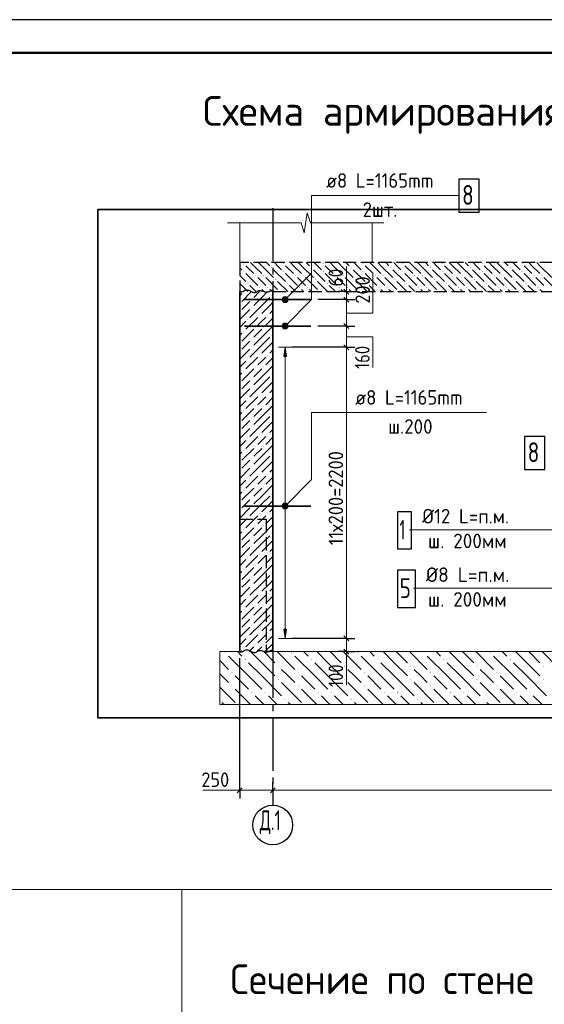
# Model space of a CAD drawing. Header units: millimetres. Extents: x 0 to 59400, y 0 to 42000.
# Tile 22 of 28: x 21737 to 29657, y 27120 to 42000. Entities that reach past the tile are written whole.
import ezdxf

# ---------------------------------------------------------------- set-up
doc = ezdxf.new("R2010")
doc.units = ezdxf.units.MM
doc.linetypes.add('______2', pattern=[270, 200, -70])
doc.linetypes.add('______5', pattern=[1100, 800, -100, 100, -100])
for name, color, linetype, lineweight in [('Standard', 7, 'Continuous', 25), ('ЖБ Перекрытие верхний уровень', 7, '______2', 25), ('ЖБ Стена верхний уровень', 7, 'Continuous', 35), ('Заголовок чертежа', 7, 'Continuous', 25), ('Позиционная метка линия выноска', 7, 'Continuous', 13), ('Позиционная метка номер позиции', 7, 'Continuous', 13), ('Примечания', 7, 'Continuous', 13), ('Размерная линия_ общее', 7, 'Continuous', 13), ('Стена обрамление П-обр.', 7, 'Continuous', 35), ('Фоновоя арматура Х1', 52, 'Continuous', 25)]:
    doc.layers.add(name, color=color, linetype=linetype, lineweight=lineweight)
doc.layers.add('Оси', color=7, linetype='______5')
doc.layers.add('Размерная выноска', color=7, linetype='Continuous')
doc.styles.add('ISOCPEUR', font='txt')

msp = doc.modelspace()

# ---------------------------------------------------------------- hatches: boundary and pattern name
at = {"layer": 'ЖБ Перекрытие верхний уровень', "linetype": 'Continuous', "lineweight": 18, "transparency": 33554687}
for points in [[(25115, 38312), (25121, 38318), (25128, 38312), (25121, 38305)], [(25535, 38252), (25541, 38258), (25548, 38252), (25541, 38245)], [(25715, 38312), (25721, 38318), (25728, 38312), (25721, 38305)], [(26135, 38252), (26141, 38258), (26148, 38252), (26141, 38245)], [(26315, 38312), (26321, 38318), (26328, 38312), (26321, 38305)], [(26735, 38252), (26741, 38258), (26748, 38252), (26741, 38245)], [(26915, 38312), (26921, 38318), (26928, 38312), (26921, 38305)], [(27335, 38252), (27341, 38258), (27348, 38252), (27341, 38245)], [(27515, 38312), (27521, 38318), (27528, 38312), (27521, 38305)], [(27935, 38252), (27941, 38258), (27948, 38252), (27941, 38245)], [(28115, 38312), (28121, 38318), (28128, 38312), (28121, 38305)], [(28535, 38252), (28541, 38258), (28548, 38252), (28541, 38245)], [(28715, 38312), (28721, 38318), (28728, 38312), (28721, 38305)], [(29135, 38252), (29141, 38258), (29148, 38252), (29141, 38245)], [(29315, 38312), (29321, 38318), (29328, 38312), (29321, 38305)], [(25115, 38192), (25121, 38198), (25128, 38192), (25121, 38185)], [(25295, 38132), (25301, 38138), (25308, 38132), (25301, 38125)], [(25415, 38132), (25421, 38138), (25428, 38132), (25421, 38125)], [(25715, 38192), (25721, 38198), (25728, 38192), (25721, 38185)], [(25895, 38132), (25901, 38138), (25908, 38132), (25901, 38125)], [(26015, 38132), (26021, 38138), (26028, 38132), (26021, 38125)], [(26315, 38192), (26321, 38198), (26328, 38192), (26321, 38185)], [(26495, 38132), (26501, 38138), (26508, 38132), (26501, 38125)], [(26615, 38132), (26621, 38138), (26628, 38132), (26621, 38125)], [(26915, 38192), (26921, 38198), (26928, 38192), (26921, 38185)], [(27095, 38132), (27101, 38138), (27108, 38132), (27101, 38125)], [(27215, 38132), (27221, 38138), (27228, 38132), (27221, 38125)], [(27515, 38192), (27521, 38198), (27528, 38192), (27521, 38185)], [(27695, 38132), (27701, 38138), (27708, 38132), (27701, 38125)], [(27815, 38132), (27821, 38138), (27828, 38132), (27821, 38125)], [(28115, 38192), (28121, 38198), (28128, 38192), (28121, 38185)], [(28295, 38132), (28301, 38138), (28308, 38132), (28301, 38125)], [(28415, 38132), (28421, 38138), (28428, 38132), (28421, 38125)], [(28715, 38192), (28721, 38198), (28728, 38192), (28721, 38185)], [(28895, 38132), (28901, 38138), (28908, 38132), (28901, 38125)], [(29015, 38132), (29021, 38138), (29028, 38132), (29021, 38125)], [(29315, 38192), (29321, 38198), (29328, 38192), (29321, 38185)], [(29495, 38132), (29501, 38138), (29508, 38132), (29501, 38125)], [(29615, 38132), (29621, 38138), (29628, 38132), (29621, 38125)], [(25175, 38012), (25181, 38018), (25188, 38012), (25181, 38005)], [(25355, 37952), (25361, 37958), (25368, 37952), (25361, 37945)], [(25475, 37952), (25481, 37958), (25488, 37952), (25481, 37945)], [(25595, 38072), (25601, 38078), (25608, 38072), (25601, 38065)], [(25775, 38012), (25781, 38018), (25788, 38012), (25781, 38005)], [(25955, 37952), (25961, 37958), (25968, 37952), (25961, 37945)], [(26075, 37952), (26081, 37958), (26088, 37952), (26081, 37945)], [(26195, 38072), (26201, 38078), (26208, 38072), (26201, 38065)], [(26375, 38012), (26381, 38018), (26388, 38012), (26381, 38005)], [(26555, 37952), (26561, 37958), (26568, 37952), (26561, 37945)], [(26675, 37952), (26681, 37958), (26688, 37952), (26681, 37945)], [(26795, 38072), (26801, 38078), (26808, 38072), (26801, 38065)], [(26975, 38012), (26981, 38018), (26988, 38012), (26981, 38005)], [(27155, 37952), (27161, 37958), (27168, 37952), (27161, 37945)], [(27275, 37952), (27281, 37958), (27288, 37952), (27281, 37945)], [(27395, 38072), (27401, 38078), (27408, 38072), (27401, 38065)], [(27575, 38012), (27581, 38018), (27588, 38012), (27581, 38005)], [(27755, 37952), (27761, 37958), (27768, 37952), (27761, 37945)], [(27875, 37952), (27881, 37958), (27888, 37952), (27881, 37945)], [(27995, 38072), (28001, 38078), (28008, 38072), (28001, 38065)], [(28175, 38012), (28181, 38018), (28188, 38012), (28181, 38005)], [(28355, 37952), (28361, 37958), (28368, 37952), (28361, 37945)], [(28475, 37952), (28481, 37958), (28488, 37952), (28481, 37945)], [(28595, 38072), (28601, 38078), (28608, 38072), (28601, 38065)], [(28775, 38012), (28781, 38018), (28788, 38012), (28781, 38005)], [(28955, 37952), (28961, 37958), (28968, 37952), (28961, 37945)], [(29075, 37952), (29081, 37958), (29088, 37952), (29081, 37945)], [(29195, 38072), (29201, 38078), (29208, 38072), (29201, 38065)], [(29375, 38012), (29381, 38018), (29388, 38012), (29381, 38005)], [(29555, 37952), (29561, 37958), (29568, 37952), (29561, 37945)], [(25058, 37895), (25061, 37898), (25068, 37892), (25066, 37890), (25058, 37890)], [(25655, 37892), (25661, 37898), (25668, 37892), (25666, 37890), (25656, 37890)], [(26255, 37892), (26261, 37898), (26268, 37892), (26266, 37890), (26256, 37890)], [(26855, 37892), (26861, 37898), (26868, 37892), (26866, 37890), (26856, 37890)], [(27455, 37892), (27461, 37898), (27468, 37892), (27466, 37890), (27456, 37890)], [(28055, 37892), (28061, 37898), (28068, 37892), (28066, 37890), (28056, 37890)], [(28655, 37892), (28661, 37898), (28668, 37892), (28666, 37890), (28656, 37890)], [(29255, 37892), (29261, 37898), (29268, 37892), (29266, 37890), (29256, 37890)]]:
    msp.add_hatch(color=7, dxfattribs=at).paths.add_polyline_path(points, flags=16)
at = {"layer": 'ЖБ Стена верхний уровень', "linetype": 'Continuous', "lineweight": 18, "transparency": 33554687}
for points in [[(25124, 37890), (25121, 37887), (25118, 37890)], [(25536, 37832), (25541, 37837), (25546, 37832), (25541, 37827)], [(25058, 37714), (25061, 37717), (25066, 37712), (25061, 37707), (25058, 37710)], [(25236, 37772), (25241, 37777), (25246, 37772), (25241, 37767)], [(25236, 37652), (25241, 37657), (25246, 37652), (25241, 37647)], [(25058, 37594), (25061, 37597), (25066, 37592), (25061, 37587), (25058, 37590)], [(25356, 37532), (25361, 37537), (25366, 37532), (25361, 37527)], [(25476, 37532), (25481, 37537), (25486, 37532), (25481, 37527)], [(25176, 37472), (25181, 37477), (25186, 37472), (25181, 37467)], [(25296, 37352), (25301, 37357), (25306, 37352), (25301, 37347)], [(25416, 37352), (25421, 37357), (25426, 37352), (25421, 37347)], [(25116, 37292), (25121, 37297), (25126, 37292), (25121, 37287)], [(25536, 37232), (25541, 37237), (25546, 37232), (25541, 37227)], [(25058, 37114), (25061, 37117), (25066, 37112), (25061, 37107), (25058, 37110)], [(25236, 37172), (25241, 37177), (25246, 37172), (25241, 37167)], [(25236, 37052), (25241, 37057), (25246, 37052), (25241, 37047)], [(25058, 36994), (25061, 36997), (25066, 36992), (25061, 36987), (25058, 36990)], [(25356, 36932), (25361, 36937), (25366, 36932), (25361, 36927)], [(25476, 36932), (25481, 36937), (25486, 36932), (25481, 36927)], [(25176, 36872), (25181, 36877), (25186, 36872), (25181, 36867)], [(25296, 36752), (25301, 36757), (25306, 36752), (25301, 36747)], [(25416, 36752), (25421, 36757), (25426, 36752), (25421, 36747)], [(25116, 36692), (25121, 36697), (25126, 36692), (25121, 36687)], [(25536, 36632), (25541, 36637), (25546, 36632), (25541, 36627)], [(25058, 36514), (25061, 36517), (25066, 36512), (25061, 36507), (25058, 36510)], [(25236, 36572), (25241, 36577), (25246, 36572), (25241, 36567)], [(25236, 36452), (25241, 36457), (25246, 36452), (25241, 36447)], [(25058, 36394), (25061, 36397), (25066, 36392), (25061, 36387), (25058, 36390)], [(25356, 36332), (25361, 36337), (25366, 36332), (25361, 36327)], [(25476, 36332), (25481, 36337), (25486, 36332), (25481, 36327)], [(25176, 36272), (25181, 36277), (25186, 36272), (25181, 36267)], [(25116, 36092), (25121, 36097), (25126, 36092), (25121, 36087)], [(25296, 36152), (25301, 36157), (25306, 36152), (25301, 36147)], [(25416, 36152), (25421, 36157), (25426, 36152), (25421, 36147)], [(25536, 36032), (25541, 36037), (25546, 36032), (25541, 36027)], [(25058, 35914), (25061, 35917), (25066, 35912), (25061, 35907), (25058, 35910)], [(25236, 35972), (25241, 35977), (25246, 35972), (25241, 35967)], [(25058, 35794), (25061, 35797), (25066, 35792), (25061, 35787), (25058, 35790)], [(25236, 35852), (25241, 35857), (25246, 35852), (25241, 35847)], [(25356, 35732), (25361, 35737), (25366, 35732), (25361, 35727)], [(25476, 35732), (25481, 35737), (25486, 35732), (25481, 35727)], [(25176, 35672), (25181, 35677), (25186, 35672), (25181, 35667)], [(25116, 35492), (25121, 35497), (25126, 35492), (25121, 35487)], [(25296, 35552), (25301, 35557), (25306, 35552), (25301, 35547)], [(25416, 35552), (25421, 35557), (25426, 35552), (25421, 35547)], [(25536, 35432), (25541, 35437), (25546, 35432), (25541, 35427)], [(25058, 35314), (25061, 35317), (25066, 35312), (25061, 35307), (25058, 35310)], [(25236, 35372), (25241, 35377), (25246, 35372), (25241, 35367)], [(25058, 35194), (25061, 35197), (25066, 35192), (25061, 35187), (25058, 35190)], [(25236, 35252), (25241, 35257), (25246, 35252), (25241, 35247)], [(25356, 35132), (25361, 35137), (25366, 35132), (25361, 35127)], [(25476, 35132), (25481, 35137), (25486, 35132), (25481, 35127)], [(25176, 35072), (25181, 35077), (25186, 35072), (25181, 35067)], [(25116, 34892), (25121, 34897), (25126, 34892), (25121, 34887)], [(25296, 34952), (25301, 34957), (25306, 34952), (25301, 34947)], [(25416, 34952), (25421, 34957), (25426, 34952), (25421, 34947)], [(25536, 34832), (25541, 34837), (25546, 34832), (25541, 34827)], [(25058, 34714), (25061, 34717), (25066, 34712), (25061, 34707), (25058, 34710)], [(25236, 34772), (25241, 34777), (25246, 34772), (25241, 34767)], [(25058, 34594), (25061, 34597), (25066, 34592), (25061, 34587), (25058, 34590)], [(25236, 34652), (25241, 34657), (25246, 34652), (25241, 34647)], [(25356, 34532), (25361, 34537), (25366, 34532), (25361, 34527)], [(25476, 34532), (25481, 34537), (25486, 34532), (25481, 34527)], [(25176, 34472), (25181, 34477), (25186, 34472), (25181, 34467)], [(25116, 34292), (25121, 34297), (25126, 34292), (25121, 34287)], [(25296, 34352), (25301, 34357), (25306, 34352), (25301, 34347)], [(25416, 34352), (25421, 34357), (25426, 34352), (25421, 34347)], [(25536, 34232), (25541, 34237), (25546, 34232), (25541, 34227)], [(25058, 34114), (25061, 34117), (25066, 34112), (25061, 34107), (25058, 34110)], [(25236, 34172), (25241, 34177), (25246, 34172), (25241, 34167)], [(25058, 33994), (25061, 33997), (25066, 33992), (25061, 33987), (25058, 33990)], [(25236, 34052), (25241, 34057), (25246, 34052), (25241, 34047)], [(25356, 33932), (25361, 33937), (25366, 33932), (25361, 33927)], [(25476, 33932), (25481, 33937), (25486, 33932), (25481, 33927)], [(25176, 33872), (25181, 33877), (25186, 33872), (25181, 33867)], [(25116, 33692), (25121, 33697), (25126, 33692), (25121, 33687)], [(25296, 33752), (25301, 33757), (25306, 33752), (25301, 33747)], [(25416, 33752), (25421, 33757), (25426, 33752), (25421, 33747)], [(25536, 33632), (25541, 33637), (25546, 33632), (25541, 33627)], [(25058, 33514), (25061, 33517), (25066, 33512), (25061, 33507), (25058, 33510)], [(25236, 33572), (25241, 33577), (25246, 33572), (25241, 33567)], [(25058, 33394), (25061, 33397), (25066, 33392), (25061, 33387), (25058, 33390)], [(25236, 33452), (25241, 33457), (25246, 33452), (25241, 33447)], [(25356, 33332), (25361, 33337), (25366, 33332), (25361, 33327)], [(25476, 33332), (25481, 33337), (25486, 33332), (25481, 33327)], [(25176, 33272), (25181, 33277), (25186, 33272), (25181, 33267)], [(25116, 33092), (25121, 33097), (25126, 33092), (25121, 33087)], [(25296, 33152), (25301, 33157), (25306, 33152), (25301, 33147)], [(25416, 33152), (25421, 33157), (25426, 33152), (25421, 33147)], [(25536, 33032), (25541, 33037), (25546, 33032), (25541, 33027)], [(25058, 32914), (25061, 32917), (25066, 32912), (25061, 32907), (25058, 32910)], [(25236, 32972), (25241, 32977), (25246, 32972), (25241, 32967)], [(25058, 32794), (25061, 32797), (25066, 32792), (25061, 32787), (25058, 32790)], [(25236, 32852), (25241, 32857), (25246, 32852), (25241, 32847)], [(25356, 32732), (25361, 32737), (25366, 32732), (25361, 32727)], [(25476, 32732), (25481, 32737), (25486, 32732), (25481, 32727)], [(25176, 32672), (25181, 32677), (25186, 32672), (25181, 32667)], [(25116, 32492), (25121, 32497), (25126, 32492), (25121, 32487)], [(25296, 32552), (25301, 32557), (25306, 32552), (25301, 32547)], [(25416, 32552), (25421, 32557), (25426, 32552), (25421, 32547)]]:
    msp.add_hatch(color=7, dxfattribs=at).paths.add_polyline_path(points, flags=16)
at = {"layer": 'Позиционная метка линия выноска', "linetype": 'Continuous', "lineweight": 13, "transparency": 33554687}
for points in [[(25776, 37738), (25712, 37802), (25701, 37781)], [(25787, 37758), (25732, 37813), (25712, 37802)], [(25787, 37758), (25712, 37802), (25776, 37738)], [(25787, 37781), (25755, 37813), (25732, 37813)], [(25787, 37781), (25732, 37813), (25787, 37758)], [(25755, 37813), (25787, 37781), (25776, 37802)], [(25776, 37738), (25701, 37781), (25755, 37727)], [(25755, 37727), (25701, 37781), (25701, 37758)], [(25755, 37727), (25701, 37758), (25732, 37727)], [(25732, 37727), (25701, 37758), (25712, 37738)], [(25776, 37338), (25712, 37402), (25701, 37381)], [(25776, 37338), (25701, 37381), (25755, 37327)], [(25755, 37327), (25701, 37381), (25701, 37358)], [(25755, 37327), (25701, 37358), (25732, 37327)], [(25732, 37327), (25701, 37358), (25712, 37338)], [(25787, 37358), (25732, 37413), (25712, 37402)], [(25787, 37358), (25712, 37402), (25776, 37338)], [(25787, 37381), (25755, 37413), (25732, 37413)], [(25787, 37381), (25732, 37413), (25787, 37358)], [(25755, 37413), (25787, 37381), (25776, 37402)], [(25776, 34618), (25712, 34682), (25701, 34661)], [(25787, 34638), (25732, 34693), (25712, 34682)], [(25787, 34638), (25712, 34682), (25776, 34618)], [(25787, 34661), (25755, 34693), (25732, 34693)], [(25787, 34661), (25732, 34693), (25787, 34638)], [(25755, 34693), (25787, 34661), (25776, 34682)], [(25776, 34618), (25701, 34661), (25755, 34607)], [(25755, 34607), (25701, 34661), (25701, 34638)], [(25755, 34607), (25701, 34638), (25732, 34607)], [(25732, 34607), (25701, 34638), (25712, 34618)]]:
    msp.add_hatch(color=7, dxfattribs=at).paths.add_polyline_path(points)
at = {"layer": 'Стена обрамление П-обр.', "linetype": 'Continuous', "lineweight": 13, "transparency": 33554687}
msp.add_hatch(color=7, dxfattribs=at).paths.add_polyline_path([(25764, 36910), (25744, 37050), (25724, 36910)])
msp.add_hatch(color=7, dxfattribs=at).paths.add_polyline_path([(25764, 32790), (25744, 32650), (25724, 32790)], flags=16)
at = {"layer": 'Фоновоя арматура Х1', "linetype": 'Continuous', "lineweight": 18, "transparency": 33554687}
for points in [[(24835, 32432), (24841, 32438), (24848, 32432), (24841, 32425)], [(25835, 32432), (25841, 32438), (25848, 32432), (25841, 32425)], [(26835, 32432), (26841, 32438), (26848, 32432), (26841, 32425)], [(27835, 32432), (27841, 32438), (27848, 32432), (27841, 32425)], [(28835, 32432), (28841, 32438), (28848, 32432), (28841, 32425)], [(25135, 32332), (25141, 32338), (25148, 32332), (25141, 32325)], [(26135, 32332), (26141, 32338), (26148, 32332), (26141, 32325)], [(27135, 32332), (27141, 32338), (27148, 32332), (27141, 32325)], [(28135, 32332), (28141, 32338), (28148, 32332), (28141, 32325)], [(29135, 32332), (29141, 32338), (29148, 32332), (29141, 32325)], [(25635, 32232), (25641, 32238), (25648, 32232), (25641, 32225)], [(26635, 32232), (26641, 32238), (26648, 32232), (26641, 32225)], [(27635, 32232), (27641, 32238), (27648, 32232), (27641, 32225)], [(28635, 32232), (28641, 32238), (28648, 32232), (28641, 32225)], [(29635, 32232), (29641, 32238), (29648, 32232), (29641, 32225)], [(24935, 32132), (24941, 32138), (24948, 32132), (24941, 32125)], [(25635, 32032), (25641, 32038), (25648, 32032), (25641, 32025)], [(25935, 32132), (25941, 32138), (25948, 32132), (25941, 32125)], [(26635, 32032), (26641, 32038), (26648, 32032), (26641, 32025)], [(26935, 32132), (26941, 32138), (26948, 32132), (26941, 32125)], [(27635, 32032), (27641, 32038), (27648, 32032), (27641, 32025)], [(27935, 32132), (27941, 32138), (27948, 32132), (27941, 32125)], [(28635, 32032), (28641, 32038), (28648, 32032), (28641, 32025)], [(28935, 32132), (28941, 32138), (28948, 32132), (28941, 32125)], [(29635, 32032), (29641, 32038), (29648, 32032), (29641, 32025)], [(24935, 31932), (24941, 31938), (24948, 31932), (24941, 31925)], [(25935, 31932), (25941, 31938), (25948, 31932), (25941, 31925)], [(26935, 31932), (26941, 31938), (26948, 31932), (26941, 31925)], [(27935, 31932), (27941, 31938), (27948, 31932), (27941, 31925)], [(28935, 31932), (28941, 31938), (28948, 31932), (28941, 31925)], [(25235, 31832), (25241, 31838), (25248, 31832), (25241, 31825)], [(25435, 31832), (25441, 31838), (25448, 31832), (25441, 31825)], [(25735, 31732), (25741, 31738), (25748, 31732), (25741, 31725)], [(26235, 31832), (26241, 31838), (26248, 31832), (26241, 31825)], [(26435, 31832), (26441, 31838), (26448, 31832), (26441, 31825)], [(26735, 31732), (26741, 31738), (26748, 31732), (26741, 31725)], [(27235, 31832), (27241, 31838), (27248, 31832), (27241, 31825)], [(27435, 31832), (27441, 31838), (27448, 31832), (27441, 31825)], [(27735, 31732), (27741, 31738), (27748, 31732), (27741, 31725)], [(28235, 31832), (28241, 31838), (28248, 31832), (28241, 31825)], [(28435, 31832), (28441, 31838), (28448, 31832), (28441, 31825)], [(28735, 31732), (28741, 31738), (28748, 31732), (28741, 31725)], [(29235, 31832), (29241, 31838), (29248, 31832), (29241, 31825)], [(29435, 31832), (29441, 31838), (29448, 31832), (29441, 31825)]]:
    msp.add_hatch(color=7, dxfattribs=at).paths.add_polyline_path(points, flags=16)

# ---------------------------------------------------------------- linework, layer by layer
at = {"layer": 'Standard', "color": 7, "linetype": 'Continuous', "lineweight": 13, "transparency": 33554687}
for p, q in [((26032, 38780), (26079, 39080)), ((26079, 39080), (26126, 38930)), ((24876, 38930), (25985, 38930)), ((25985, 38930), (26032, 38780)), ((26126, 38930), (27236, 38930)), ((27236, 38930), (27236, 38930)), ((26670, 37890), (26670, 37965)), ((26670, 37370), (26670, 37050)), ((26670, 37050), (26670, 32650)), ((26670, 32650), (26670, 32450)), ((26670, 32450), (26670, 32375))]:
    msp.add_line(p, q, dxfattribs=at)
at = {"layer": 'Standard', "color": 7, "linetype": 'Continuous', "lineweight": 18, "transparency": 33554687}
for p, q in [((25058, 38330), (25058, 38930)), ((27058, 38930), (27058, 38330))]:
    msp.add_line(p, q, dxfattribs=at)
at = {"layer": 'Standard', "color": 7, "linetype": 'Continuous', "lineweight": -3, "transparency": 33554687}
for p, q in [((26670, 37890), (26545, 37890)), ((26670, 37890), (26795, 37890)), ((26670, 37890), (26670, 37890)), ((26670, 37770), (26545, 37770)), ((26670, 37770), (26795, 37770)), ((26670, 37370), (26545, 37370)), ((26670, 37370), (26795, 37370)), ((26670, 37050), (26545, 37050)), ((26670, 37050), (26795, 37050)), ((26670, 32650), (26545, 32650)), ((26670, 32650), (26795, 32650)), ((26670, 32450), (26545, 32450)), ((26670, 32450), (26795, 32450)), ((26670, 32450), (26670, 32450))]:
    msp.add_line(p, q, dxfattribs=at)
at = {"layer": 'Standard', "color": 7, "linetype": 'Continuous', "lineweight": 25, "transparency": 33554687}
for p, q in [((26633, 37927), (26708, 37852)), ((26633, 37807), (26708, 37732)), ((26633, 37407), (26708, 37332)), ((26633, 37087), (26708, 37012)), ((26633, 32687), (26708, 32612)), ((26633, 32487), (26708, 32412))]:
    msp.add_line(p, q, dxfattribs=at)
at = {"layer": 'Standard', "color": 254, "linetype": 'Continuous', "lineweight": 13, "true_color": 0xc4c4ff, "transparency": 33554687}
msp.add_line((24187, 28856), (24187, 19129), dxfattribs=at)
at = {"layer": 'Standard', "color": 7, "linetype": 'Continuous', "lineweight": 25, "transparency": 33554687}
msp.add_lwpolyline([(0, 0), (59400, 0), (59400, 42000), (0, 42000), (0, 0)], close=True, dxfattribs=at)
at = {"layer": 'Standard', "color": 7, "linetype": 'Continuous', "lineweight": 50, "transparency": 33554687}
msp.add_lwpolyline([(2000, 41500), (58900, 41500), (58900, 500), (2000, 500), (2000, 41500)], close=True, dxfattribs=at)
at = {"layer": 'Standard', "color": 7, "linetype": 'Continuous', "lineweight": 13, "transparency": 33554687}
for points in [[(58900, 41500), (2000, 41500), (2000, 500), (58900, 500), (58900, 41500)], [(26670, 37890), (26670, 37862), (26670, 37862), (26670, 37833), (26670, 37833), (26670, 37770)], [(26670, 37770), (26670, 37736), (26670, 37736), (26670, 37370)], [(40400, 28856), (2000, 28856), (2000, 500), (40400, 500), (40400, 28856)], [(11357, 6000), (58900, 6000), (58900, 28856), (11357, 28856), (11357, 6000)]]:
    msp.add_lwpolyline(points, dxfattribs=at)
at = {"layer": 'Standard', "color": 254, "linetype": 'Continuous', "lineweight": 35, "true_color": 0xc4c4ff, "transparency": 33554687}
msp.add_lwpolyline([(22918, 31450), (44358, 31450), (44358, 39130), (22918, 39130), (22918, 31450)], dxfattribs=at)
at = {"layer": 'Standard', "color": 7, "linetype": 'Continuous', "lineweight": -3, "transparency": 33554687}
for points in [[(26670, 37770), (26653, 37770), (26653, 37770), (26653, 37770), (26653, 37770), (26238, 37770)], [(26670, 37370), (26653, 37370), (26653, 37370), (26653, 37370), (26653, 37370), (26238, 37370)], [(26670, 37050), (26653, 37050), (26653, 37050), (26653, 37050), (26653, 37050), (25844, 37050)], [(26670, 32650), (26653, 32650), (26653, 32650), (25844, 32650)]]:
    msp.add_lwpolyline(points, dxfattribs=at)
at = {"layer": 'ЖБ Перекрытие верхний уровень', "color": 7, "linetype": '______2', "lineweight": 25, "transparency": 33554687}
for p, q in [((25058, 38330), (25058, 37890)), ((38158, 38330), (25058, 38330)), ((25558, 37890), (37758, 37890))]:
    msp.add_line(p, q, dxfattribs=at)
at = {"layer": 'ЖБ Перекрытие верхний уровень', "color": 9, "linetype": 'Continuous', "lineweight": 18, "true_color": 0xc7c7c7, "transparency": 33554687}
for p, q in [((25091, 38222), (25058, 38255)), ((25151, 38282), (25271, 38162)), ((25271, 38282), (25223, 38330)), ((25271, 38282), (25391, 38162)), ((25343, 38330), (25391, 38282)), ((25391, 38282), (25571, 38102)), ((25463, 38330), (25511, 38282)), ((25631, 38282), (25583, 38330)), ((25691, 38222), (25631, 38282)), ((25751, 38282), (25871, 38162)), ((25871, 38282), (25823, 38330)), ((25871, 38282), (25991, 38162)), ((25943, 38330), (25991, 38282)), ((25991, 38282), (26171, 38102)), ((26063, 38330), (26111, 38282)), ((26231, 38282), (26183, 38330)), ((26291, 38222), (26231, 38282)), ((26351, 38282), (26471, 38162)), ((26471, 38282), (26423, 38330)), ((26471, 38282), (26591, 38162)), ((26543, 38330), (26591, 38282)), ((26591, 38282), (26771, 38102)), ((26663, 38330), (26711, 38282)), ((26831, 38282), (26783, 38330)), ((26891, 38222), (26831, 38282)), ((26951, 38282), (27071, 38162)), ((27071, 38282), (27023, 38330)), ((27071, 38282), (27191, 38162)), ((27143, 38330), (27191, 38282)), ((27191, 38282), (27371, 38102)), ((27263, 38330), (27311, 38282)), ((27431, 38282), (27383, 38330)), ((27491, 38222), (27431, 38282)), ((27551, 38282), (27671, 38162)), ((27671, 38282), (27623, 38330)), ((27671, 38282), (27791, 38162)), ((27743, 38330), (27791, 38282)), ((27791, 38282), (27971, 38102)), ((27863, 38330), (27911, 38282)), ((28031, 38282), (27983, 38330)), ((28091, 38222), (28031, 38282)), ((28151, 38282), (28271, 38162)), ((28271, 38282), (28223, 38330)), ((28271, 38282), (28391, 38162)), ((28343, 38330), (28391, 38282)), ((28391, 38282), (28571, 38102)), ((28463, 38330), (28511, 38282)), ((28631, 38282), (28583, 38330)), ((28691, 38222), (28631, 38282)), ((28751, 38282), (28871, 38162)), ((28871, 38282), (28823, 38330)), ((28871, 38282), (28991, 38162)), ((28943, 38330), (28991, 38282)), ((28991, 38282), (29171, 38102)), ((29063, 38330), (29111, 38282)), ((29231, 38282), (29183, 38330)), ((29291, 38222), (29231, 38282)), ((29351, 38282), (29471, 38162)), ((29471, 38282), (29423, 38330)), ((29471, 38282), (29591, 38162)), ((29543, 38330), (29591, 38282)), ((29591, 38282), (29771, 38102)), ((25058, 38135), (25151, 38042)), ((25151, 38162), (25331, 37982)), ((25391, 38042), (25331, 38102)), ((25451, 38102), (25631, 37922)), ((25571, 38222), (25751, 38042)), ((25751, 38162), (25931, 37982)), ((25991, 38042), (25931, 38102)), ((26051, 38102), (26231, 37922)), ((26171, 38222), (26351, 38042)), ((26351, 38162), (26531, 37982)), ((26591, 38042), (26531, 38102)), ((26651, 38102), (26831, 37922)), ((26771, 38222), (26951, 38042)), ((26951, 38162), (27131, 37982)), ((27191, 38042), (27131, 38102)), ((27251, 38102), (27431, 37922)), ((27371, 38222), (27551, 38042)), ((27551, 38162), (27731, 37982)), ((27791, 38042), (27731, 38102)), ((27851, 38102), (28031, 37922)), ((27971, 38222), (28151, 38042)), ((28151, 38162), (28331, 37982)), ((28391, 38042), (28331, 38102)), ((28451, 38102), (28631, 37922)), ((28571, 38222), (28751, 38042)), ((28751, 38162), (28931, 37982)), ((28991, 38042), (28931, 38102)), ((29051, 38102), (29231, 37922)), ((29171, 38222), (29351, 38042)), ((29351, 38162), (29531, 37982)), ((29591, 38042), (29531, 38102)), ((29651, 38102), (29831, 37922)), ((25058, 38015), (25183, 37890)), ((25303, 37890), (25211, 37982)), ((25451, 37982), (25391, 38042)), ((25631, 38042), (25783, 37890)), ((25903, 37890), (25811, 37982)), ((26051, 37982), (25991, 38042)), ((26231, 38042), (26383, 37890)), ((26503, 37890), (26411, 37982)), ((26651, 37982), (26591, 38042)), ((26831, 38042), (26983, 37890)), ((27103, 37890), (27011, 37982)), ((27251, 37982), (27191, 38042)), ((27431, 38042), (27583, 37890)), ((27703, 37890), (27611, 37982)), ((27851, 37982), (27791, 38042)), ((28031, 38042), (28183, 37890)), ((28303, 37890), (28211, 37982)), ((28451, 37982), (28391, 38042)), ((28631, 38042), (28783, 37890)), ((28903, 37890), (28811, 37982)), ((29051, 37982), (28991, 38042)), ((29231, 38042), (29383, 37890)), ((29503, 37890), (29411, 37982)), ((29651, 37982), (29591, 38042)), ((25391, 37922), (25423, 37890)), ((25511, 37922), (25543, 37890)), ((25991, 37922), (26023, 37890)), ((26111, 37922), (26143, 37890)), ((26591, 37922), (26623, 37890)), ((26711, 37922), (26743, 37890)), ((27191, 37922), (27223, 37890)), ((27311, 37922), (27343, 37890)), ((27791, 37922), (27823, 37890)), ((27911, 37922), (27943, 37890)), ((28391, 37922), (28423, 37890)), ((28511, 37922), (28543, 37890)), ((28991, 37922), (29023, 37890)), ((29111, 37922), (29143, 37890)), ((29591, 37922), (29623, 37890))]:
    msp.add_line(p, q, dxfattribs=at)
at = {"layer": 'ЖБ Стена верхний уровень', "color": 7, "linetype": 'Continuous', "lineweight": 35, "transparency": 33554687}
for p, q in [((25058, 37890), (25058, 32450)), ((25558, 32450), (25558, 37890))]:
    msp.add_line(p, q, dxfattribs=at)
at = {"layer": 'ЖБ Стена верхний уровень', "color": 251, "linetype": 'Continuous', "lineweight": 18, "true_color": 0x494949, "transparency": 33554687}
for p, q in [((25058, 37829), (25091, 37862)), ((25239, 37890), (25091, 37742)), ((25359, 37890), (25271, 37802)), ((25391, 37802), (25271, 37682)), ((25391, 37802), (25479, 37890)), ((25511, 37802), (25391, 37682)), ((25091, 37622), (25151, 37682)), ((25151, 37682), (25211, 37742)), ((25391, 37682), (25211, 37502)), ((25511, 37682), (25391, 37562)), ((25511, 37682), (25558, 37729)), ((25211, 37622), (25058, 37469)), ((25331, 37502), (25151, 37322)), ((25391, 37442), (25451, 37502)), ((25558, 37609), (25511, 37562)), ((25151, 37442), (25058, 37349)), ((25331, 37382), (25391, 37442)), ((25391, 37202), (25558, 37369)), ((25558, 37489), (25451, 37382)), ((25058, 37229), (25091, 37262)), ((25271, 37322), (25091, 37142)), ((25391, 37322), (25271, 37202)), ((25391, 37202), (25271, 37082)), ((25511, 37202), (25391, 37082)), ((25091, 37022), (25151, 37082)), ((25151, 37082), (25211, 37142)), ((25391, 37082), (25211, 36902)), ((25511, 37082), (25391, 36962)), ((25511, 37082), (25558, 37129)), ((25211, 37022), (25058, 36869)), ((25331, 36902), (25151, 36722)), ((25391, 36842), (25451, 36902)), ((25558, 37009), (25511, 36962)), ((25151, 36842), (25058, 36749)), ((25331, 36782), (25391, 36842)), ((25391, 36602), (25558, 36769)), ((25558, 36889), (25451, 36782)), ((25058, 36629), (25091, 36662)), ((25271, 36722), (25091, 36542)), ((25391, 36722), (25271, 36602)), ((25091, 36422), (25151, 36482)), ((25151, 36482), (25211, 36542)), ((25391, 36482), (25211, 36302)), ((25391, 36602), (25271, 36482)), ((25511, 36602), (25391, 36482)), ((25511, 36482), (25391, 36362)), ((25511, 36482), (25558, 36529)), ((25211, 36422), (25058, 36269)), ((25558, 36409), (25511, 36362)), ((25151, 36242), (25058, 36149)), ((25331, 36302), (25151, 36122)), ((25331, 36182), (25391, 36242)), ((25391, 36242), (25451, 36302)), ((25391, 36002), (25558, 36169)), ((25558, 36289), (25451, 36182)), ((25058, 36029), (25091, 36062)), ((25271, 36122), (25091, 35942)), ((25391, 36122), (25271, 36002)), ((25091, 35822), (25151, 35882)), ((25151, 35882), (25211, 35942)), ((25391, 35882), (25211, 35702)), ((25391, 36002), (25271, 35882)), ((25511, 36002), (25391, 35882)), ((25511, 35882), (25391, 35762)), ((25511, 35882), (25558, 35929)), ((25211, 35822), (25058, 35669)), ((25558, 35809), (25511, 35762)), ((25151, 35642), (25058, 35549)), ((25331, 35702), (25151, 35522)), ((25331, 35582), (25391, 35642)), ((25391, 35642), (25451, 35702)), ((25391, 35402), (25558, 35569)), ((25558, 35689), (25451, 35582)), ((25058, 35429), (25091, 35462)), ((25271, 35522), (25091, 35342)), ((25391, 35522), (25271, 35402)), ((25091, 35222), (25151, 35282)), ((25151, 35282), (25211, 35342)), ((25391, 35282), (25211, 35102)), ((25391, 35402), (25271, 35282)), ((25511, 35402), (25391, 35282)), ((25511, 35282), (25391, 35162)), ((25511, 35282), (25558, 35329)), ((25211, 35222), (25058, 35069)), ((25558, 35209), (25511, 35162)), ((25151, 35042), (25058, 34949)), ((25331, 35102), (25151, 34922)), ((25331, 34982), (25391, 35042)), ((25391, 35042), (25451, 35102)), ((25391, 34802), (25558, 34969)), ((25558, 35089), (25451, 34982)), ((25058, 34829), (25091, 34862)), ((25271, 34922), (25091, 34742)), ((25391, 34922), (25271, 34802)), ((25091, 34622), (25151, 34682)), ((25151, 34682), (25211, 34742)), ((25391, 34682), (25211, 34502)), ((25391, 34802), (25271, 34682)), ((25511, 34802), (25391, 34682)), ((25511, 34682), (25391, 34562)), ((25511, 34682), (25558, 34729)), ((25211, 34622), (25058, 34469)), ((25558, 34609), (25511, 34562)), ((25151, 34442), (25058, 34349)), ((25331, 34502), (25151, 34322)), ((25331, 34382), (25391, 34442)), ((25391, 34442), (25451, 34502)), ((25558, 34489), (25451, 34382)), ((25058, 34229), (25091, 34262)), ((25271, 34322), (25091, 34142)), ((25391, 34322), (25271, 34202)), ((25391, 34202), (25558, 34369)), ((25091, 34022), (25151, 34082)), ((25151, 34082), (25211, 34142)), ((25391, 34082), (25211, 33902)), ((25391, 34202), (25271, 34082)), ((25511, 34202), (25391, 34082)), ((25511, 34082), (25391, 33962)), ((25511, 34082), (25558, 34129)), ((25211, 34022), (25058, 33869)), ((25558, 34009), (25511, 33962)), ((25151, 33842), (25058, 33749)), ((25331, 33902), (25151, 33722)), ((25331, 33782), (25391, 33842)), ((25391, 33842), (25451, 33902)), ((25558, 33889), (25451, 33782)), ((25058, 33629), (25091, 33662)), ((25271, 33722), (25091, 33542)), ((25391, 33722), (25271, 33602)), ((25391, 33602), (25558, 33769)), ((25091, 33422), (25151, 33482)), ((25151, 33482), (25211, 33542)), ((25391, 33482), (25211, 33302)), ((25391, 33602), (25271, 33482)), ((25511, 33602), (25391, 33482)), ((25511, 33482), (25391, 33362)), ((25511, 33482), (25558, 33529)), ((25211, 33422), (25058, 33269)), ((25558, 33409), (25511, 33362)), ((25151, 33242), (25058, 33149)), ((25331, 33302), (25151, 33122)), ((25331, 33182), (25391, 33242)), ((25391, 33242), (25451, 33302)), ((25558, 33289), (25451, 33182)), ((25058, 33029), (25091, 33062)), ((25271, 33122), (25091, 32942)), ((25391, 33122), (25271, 33002)), ((25391, 33002), (25558, 33169)), ((25151, 32882), (25211, 32942)), ((25391, 33002), (25271, 32882)), ((25511, 33002), (25391, 32882)), ((25511, 32882), (25558, 32929)), ((25211, 32822), (25058, 32669)), ((25091, 32822), (25151, 32882)), ((25391, 32882), (25211, 32702)), ((25511, 32882), (25391, 32762)), ((25558, 32809), (25511, 32762)), ((25151, 32642), (25058, 32549)), ((25331, 32702), (25151, 32522)), ((25331, 32582), (25391, 32642)), ((25391, 32642), (25451, 32702)), ((25558, 32689), (25451, 32582)), ((25079, 32450), (25091, 32462)), ((25271, 32522), (25199, 32450)), ((25391, 32522), (25319, 32450)), ((25439, 32450), (25558, 32569))]:
    msp.add_line(p, q, dxfattribs=at)
at = {"layer": 'Оси', "color": 8, "linetype": '______5', "lineweight": -3, "transparency": 33554687}
msp.add_line((25558, 39150), (25558, 30130), dxfattribs=at)
at = {"layer": 'Оси', "color": 7, "linetype": 'Continuous', "lineweight": -3, "transparency": 33554687}
msp.add_circle((25558, 29830), 300, dxfattribs=at)
at = {"layer": 'Позиционная метка линия выноска', "color": 7, "linetype": 'Continuous', "lineweight": 13, "transparency": 33554687}
for p, q in [((25712, 37802), (25712, 37802)), ((25776, 37802), (25776, 37802)), ((25712, 37738), (25712, 37738)), ((25776, 37738), (25776, 37738)), ((25712, 37402), (25712, 37402)), ((25776, 37402), (25776, 37402)), ((25712, 37338), (25712, 37338)), ((25776, 37338), (25776, 37338)), ((25712, 34682), (25712, 34682)), ((25776, 34682), (25776, 34682)), ((25712, 34618), (25712, 34618)), ((25776, 34618), (25776, 34618))]:
    msp.add_line(p, q, dxfattribs=at)
for points in [[(28366, 39342), (26144, 39342), (26144, 38170), (25744, 37770)], [(26144, 38785), (26144, 37770), (25744, 37370)], [(28784, 36065), (26144, 36065), (26144, 35050), (25744, 34650)]]:
    msp.add_lwpolyline(points, dxfattribs=at)
for centre in [(25744, 37770), (25744, 37370), (25744, 34650)]:
    msp.add_circle(centre, 45, dxfattribs=at)
at = {"layer": 'Позиционная метка номер позиции', "color": 7, "linetype": 'Continuous', "lineweight": 25, "transparency": 33554687}
for points in [[(27443, 34002), (27653, 34002), (27653, 34562), (27443, 34562), (27443, 34002)], [(27443, 33119), (27713, 33119), (27713, 33679), (27443, 33679), (27443, 33119)]]:
    msp.add_lwpolyline(points, dxfattribs=at)
at = {"layer": 'Позиционная метка номер позиции', "color": 7, "linetype": 'Continuous', "lineweight": 13, "transparency": 33554687}
for points in [[(27683, 33409), (30066, 33409), (30066, 34396)], [(27623, 34292), (29050, 34292), (30444, 34292)]]:
    msp.add_lwpolyline(points, dxfattribs=at)
at = {"layer": 'Примечания', "color": 253, "linetype": '______2', "lineweight": -3, "true_color": 0xababab, "transparency": 33554687}
for p, q in [((25058, 34450), (25458, 34450)), ((25458, 34450), (25458, 32450)), ((25558, 32450), (25458, 32450))]:
    msp.add_line(p, q, dxfattribs=at)
at = {"layer": 'Примечания', "color": 7, "linetype": 'Continuous', "lineweight": 25, "transparency": 33554687}
for points in [[(25058, 37885), (25073, 37885), (25089, 37886), (25103, 37890), (25115, 37897), (25125, 37905), (25136, 37911), (25151, 37915), (25167, 37917), (25182, 37915), (25197, 37911), (25211, 37906), (25223, 37899), (25234, 37892), (25245, 37886), (25259, 37880), (25274, 37877), (25290, 37878), (25306, 37881), (25317, 37887), (25328, 37895), (25339, 37902), (25352, 37907), (25368, 37908), (25384, 37905), (25398, 37900), (25412, 37895), (25426, 37890), (25439, 37886), (25455, 37883), (25458, 37883)], [(25458, 37885), (25473, 37885), (25489, 37886), (25503, 37890), (25515, 37897), (25525, 37905), (25536, 37911), (25551, 37915), (25558, 37916)], [(25058, 32445), (25073, 32445), (25089, 32446), (25103, 32450), (25115, 32457), (25125, 32465), (25136, 32471), (25151, 32475), (25167, 32477), (25182, 32475), (25197, 32471), (25211, 32466), (25223, 32459), (25234, 32452), (25245, 32446), (25259, 32440), (25274, 32437), (25290, 32438), (25306, 32441), (25317, 32447), (25328, 32455), (25339, 32462), (25352, 32467), (25368, 32468), (25384, 32465), (25398, 32460), (25412, 32455), (25426, 32450), (25439, 32446), (25455, 32443), (25458, 32443)], [(25458, 32445), (25473, 32445), (25489, 32446), (25503, 32450), (25515, 32457), (25525, 32465), (25536, 32471), (25551, 32475), (25558, 32476)]]:
    msp.add_lwpolyline(points, dxfattribs=at)
at = {"layer": 'Размерная выноска', "color": 7, "linetype": 'Continuous', "lineweight": 13, "transparency": 33554687}
for p, q in [((26670, 38270), (26670, 37890)), ((26670, 32450), (26670, 31950)), ((25062, 30355), (24502, 30355))]:
    msp.add_line(p, q, dxfattribs=at)
for points in [[(26670, 37563), (27070, 37563), (27070, 38163)], [(26670, 37205), (27070, 37205), (27070, 36745)]]:
    msp.add_lwpolyline(points, dxfattribs=at)
at = {"layer": 'Размерная линия_ общее', "color": 7, "linetype": 'Continuous', "lineweight": 13, "transparency": 33554687}
for p, q in [((25058, 30355), (24983, 30355)), ((25058, 30355), (25558, 30355)), ((25558, 30355), (35358, 30355))]:
    msp.add_line(p, q, dxfattribs=at)
at = {"layer": 'Размерная линия_ общее', "color": 7, "linetype": 'Continuous', "lineweight": 25, "transparency": 33554687}
for p, q in [((25021, 30317), (25096, 30392)), ((25521, 30317), (25596, 30392))]:
    msp.add_line(p, q, dxfattribs=at)
at = {"layer": 'Размерная линия_ общее', "color": 253, "linetype": 'Continuous', "lineweight": -3, "true_color": 0xa0a0a0, "transparency": 33554687}
for p, q in [((25058, 30355), (25058, 30480)), ((25058, 30355), (25058, 30230)), ((25558, 30355), (25558, 30480)), ((25558, 30355), (25558, 30230)), ((25558, 30355), (25558, 30230))]:
    msp.add_line(p, q, dxfattribs=at)
msp.add_lwpolyline([(25058, 30355), (25058, 30372), (25058, 30372), (25058, 30372), (25058, 30372), (25058, 30569), (25058, 30569), (25058, 32350)], dxfattribs=at)
at = {"layer": 'Стена обрамление П-обр.', "color": 7, "linetype": 'Continuous', "lineweight": 35, "transparency": 33554687}
for p, q in [((25130, 37770), (26130, 37770)), ((25130, 37370), (26130, 37370)), ((25130, 34650), (26130, 34650))]:
    msp.add_line(p, q, dxfattribs=at)
at = {"layer": 'Стена обрамление П-обр.', "color": 251, "linetype": 'Continuous', "lineweight": 13, "true_color": 0x494949, "transparency": 33554687}
for p, q in [((25744, 37050), (25644, 37050)), ((25744, 37050), (25724, 36910)), ((25724, 36910), (25764, 36910)), ((25764, 36910), (25744, 37050)), ((25744, 37050), (25844, 37050)), ((25744, 37050), (25744, 37050)), ((25744, 32790), (25744, 36910)), ((25744, 32650), (25724, 32790)), ((25724, 32790), (25764, 32790)), ((25764, 32790), (25744, 32650)), ((25744, 32650), (25644, 32650)), ((25744, 32650), (25844, 32650)), ((25744, 32650), (25744, 32650))]:
    msp.add_line(p, q, dxfattribs=at)
at = {"layer": 'Стена обрамление П-обр.', "color": 7, "linetype": 'Continuous', "lineweight": 25, "transparency": 33554687}
for points in [[(28366, 39092), (28676, 39092), (28676, 39592), (28366, 39592), (28366, 39092)], [(29356, 35203), (29666, 35203), (29666, 35703), (29356, 35703), (29356, 35203)]]:
    msp.add_lwpolyline(points, dxfattribs=at)
at = {"layer": 'Фоновоя арматура Х1', "color": 7, "linetype": 'Continuous', "lineweight": 13, "transparency": 33554687}
for p, q in [((24758, 32450), (24758, 31650)), ((25058, 32450), (24758, 32450)), ((43058, 32450), (25558, 32450)), ((24758, 31650), (44158, 31650))]:
    msp.add_line(p, q, dxfattribs=at)
at = {"layer": 'Фоновоя арматура Х1', "color": 252, "linetype": 'Continuous', "lineweight": 18, "true_color": 0x8f8f8f, "transparency": 33554687}
for p, q in [((25023, 32450), (25091, 32382)), ((25391, 32282), (25223, 32450)), ((25423, 32450), (25591, 32282)), ((25623, 32450), (25891, 32182)), ((26023, 32450), (26091, 32382)), ((26391, 32282), (26223, 32450)), ((26423, 32450), (26591, 32282)), ((26623, 32450), (26891, 32182)), ((27023, 32450), (27091, 32382)), ((27391, 32282), (27223, 32450)), ((27423, 32450), (27591, 32282)), ((27623, 32450), (27891, 32182)), ((28023, 32450), (28091, 32382)), ((28391, 32282), (28223, 32450)), ((28423, 32450), (28591, 32282)), ((28623, 32450), (28891, 32182)), ((29023, 32450), (29091, 32382)), ((29391, 32282), (29223, 32450)), ((29423, 32450), (29591, 32282)), ((29623, 32450), (29891, 32182)), ((24758, 32315), (24891, 32182)), ((25191, 32082), (24891, 32382)), ((26191, 32082), (25891, 32382)), ((27191, 32082), (26891, 32382)), ((28191, 32082), (27891, 32382)), ((29191, 32082), (28891, 32382)), ((25191, 32282), (25391, 32082)), ((25391, 32282), (25591, 32082)), ((25791, 32082), (25691, 32182)), ((26191, 32282), (26391, 32082)), ((26391, 32282), (26591, 32082)), ((26791, 32082), (26691, 32182)), ((27191, 32282), (27391, 32082)), ((27391, 32282), (27591, 32082)), ((27791, 32082), (27691, 32182)), ((28191, 32282), (28391, 32082)), ((28391, 32282), (28591, 32082)), ((28791, 32082), (28691, 32182)), ((29191, 32282), (29391, 32082)), ((29391, 32282), (29591, 32082)), ((24791, 32082), (24758, 32115)), ((24891, 31982), (24791, 32082)), ((24991, 32082), (25191, 31882)), ((25191, 32082), (25391, 31882)), ((25391, 32082), (25691, 31782)), ((25891, 31982), (25791, 32082)), ((25991, 32082), (26191, 31882)), ((26191, 32082), (26391, 31882)), ((26391, 32082), (26691, 31782)), ((26891, 31982), (26791, 32082)), ((26991, 32082), (27191, 31882)), ((27191, 32082), (27391, 31882)), ((27391, 32082), (27691, 31782)), ((27891, 31982), (27791, 32082)), ((27991, 32082), (28191, 31882)), ((28191, 32082), (28391, 31882)), ((28391, 32082), (28691, 31782)), ((28891, 31982), (28791, 32082)), ((28991, 32082), (29191, 31882)), ((29191, 32082), (29391, 31882)), ((29391, 32082), (29691, 31782)), ((24758, 31915), (24991, 31682)), ((24991, 31882), (25223, 31650)), ((25691, 31982), (25991, 31682)), ((25991, 31882), (26223, 31650)), ((26691, 31982), (26991, 31682)), ((26991, 31882), (27223, 31650)), ((27691, 31982), (27991, 31682)), ((27991, 31882), (28223, 31650)), ((28691, 31982), (28991, 31682)), ((28991, 31882), (29223, 31650)), ((25391, 31682), (25291, 31782)), ((25491, 31782), (25623, 31650)), ((26391, 31682), (26291, 31782)), ((26491, 31782), (26623, 31650)), ((27391, 31682), (27291, 31782)), ((27491, 31782), (27623, 31650)), ((28391, 31682), (28291, 31782)), ((28491, 31782), (28623, 31650)), ((29391, 31682), (29291, 31782)), ((29491, 31782), (29623, 31650)), ((24791, 31682), (24823, 31650)), ((25423, 31650), (25391, 31682)), ((25791, 31682), (25823, 31650)), ((26423, 31650), (26391, 31682)), ((26791, 31682), (26823, 31650)), ((27423, 31650), (27391, 31682)), ((27791, 31682), (27823, 31650)), ((28423, 31650), (28391, 31682)), ((28791, 31682), (28823, 31650)), ((29423, 31650), (29391, 31682))]:
    msp.add_line(p, q, dxfattribs=at)

# ---------------------------------------------------------------- texts
at = {"layer": 'Standard', "color": 7, "linetype": 'Continuous', "lineweight": 25, "transparency": 33554687, "char_height": 220, "attachment_point": 7, "rotation": 90, "style": 'ISOCPEUR'}
for s, insert, width in [('\\W0.87;60', (26620, 37967), 403.94), ('\\W0.91;200', (27025, 37710), 561.99), ('\\W0.83;160', (27020, 36722), 508.57), ('\\W0.92;11х200=2200', (26620, 34058), 1706.47), ('\\W0.83;100', (26620, 31916), 508.57)]:
    msp.add_mtext(s, dxfattribs=dict(at, insert=insert, width=width))
at = {"layer": 'Заголовок чертежа', "color": 7, "linetype": 'Continuous', "lineweight": 50, "transparency": 33554687, "char_height": 450, "attachment_point": 7, "style": 'ISOCPEUR'}
for s, insert, width in [('\\W0.98;Схема армирования стены по оси 6.1 в осях Д.1-В.1', (24502, 40275), 14837.81), ('\\W0.93;Сечение по стене 11-11', (24917, 27275), 6687.28)]:
    msp.add_mtext(s, dxfattribs=dict(at, insert=insert, width=width))
at = {"layer": 'Оси', "color": 7, "linetype": 'Continuous', "lineweight": 25, "transparency": 33554687, "insert": (25362, 29690), "char_height": 300, "width": 485.55, "attachment_point": 7, "style": 'ISOCPEUR'}
msp.add_mtext('\\W0.62;Д.1', dxfattribs=at)
at = {"layer": 'Позиционная метка номер позиции', "color": 7, "linetype": 'Continuous', "lineweight": 25, "transparency": 33554687, "attachment_point": 7, "style": 'ISOCPEUR'}
for s, insert, char_height, width in [('\\W0.94;Ø12 L=п.м.', (27814, 34387), 220, 1488.69), ('\\W0.56;1', (27473, 34142), 300, 233.32), ('\\W0.96;ш. 200мм', (27902, 34013), 220, 1315.47), ('\\W0.97;Ø8 L=п.м.', (27869, 33503), 220, 1381.58), ('\\W0.78;5', (27473, 33259), 300, 326.41), ('\\W0.96;ш. 200мм', (27902, 33129), 220, 1315.47)]:
    msp.add_mtext(s, dxfattribs=dict(at, insert=insert, char_height=char_height, width=width))
at = {"layer": 'Размерная линия_ общее', "color": 7, "linetype": 'Continuous', "lineweight": 25, "transparency": 33554687, "insert": (24480, 30405), "char_height": 220, "width": 561.98, "attachment_point": 7, "style": 'ISOCPEUR'}
msp.add_mtext('\\W0.91;250', dxfattribs=at)
at = {"layer": 'Стена обрамление П-обр.', "color": 7, "linetype": 'Continuous', "lineweight": 13, "transparency": 33554687, "attachment_point": 7, "style": 'ISOCPEUR'}
for s, insert, char_height, width in [('\\W0.93;ø8 L=1165mm ', (26364, 39460), 220, 1949.98), ('\\W0.78;8', (28416, 39202), 300, 326.41), ('\\W0.94;2шт. ', (26914, 39020), 220, 851.62), ('\\W0.93;ø8 L=1165mm ', (26804, 36182), 220, 1949.98), ('\\W0.95;ш.200 ', (27299, 35742), 220, 962.14), ('\\W0.78;8', (29406, 35313), 300, 326.42)]:
    msp.add_mtext(s, dxfattribs=dict(at, insert=insert, char_height=char_height, width=width))

doc.saveas('drawing.dxf')
